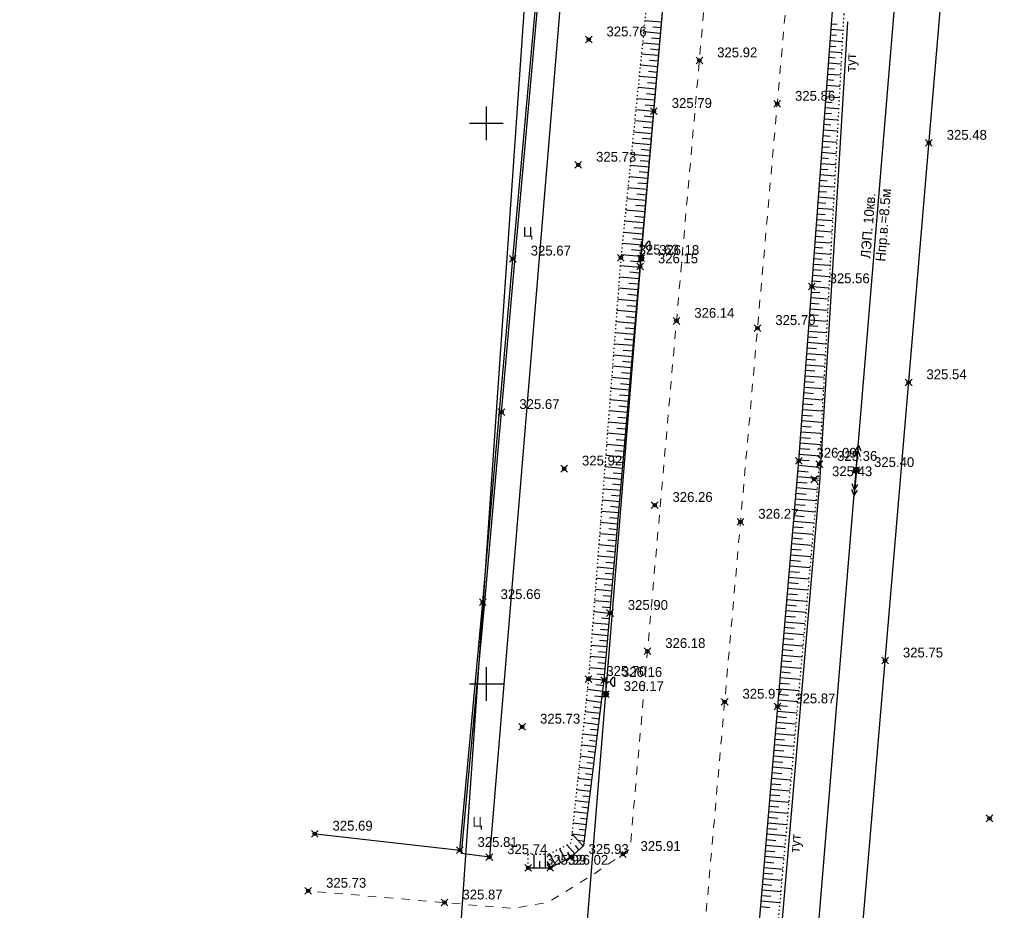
# Model space of a CAD drawing. Header units: metres. Extents: x 707528 to 709248, y 4308395 to 4311045.
# Tile 40 of 104: x 708137 to 708225, y 4309125 to 4309204. Entities that reach past the tile are written whole.
import ezdxf

# ---------------------------------------------------------------- set-up
doc = ezdxf.new("R2010")
doc.units = ezdxf.units.M
doc.header["$LTSCALE"] = 0.5
doc.header["$PDMODE"] = 35
doc.header["$PDSIZE"] = 0.3
for name, pattern in [('Auto_Street_NotBorder_Line_m1', [3, 1.5, -1.5]), ('ДОРОГИ_СТРОЯЩ', [9, 8, -1]), ('Контура низ откосов  Штриховая 0.1-0.5 - - - - - - -', [0.6, 0.1, -0.5])]:
    doc.linetypes.add(name, pattern=pattern)
for name, color, linetype in [('(001) Сетка', 92, 'Continuous'), ('(004) Точки рельефа', 7, 'Continuous'), ('(016) Кабель', 1, 'Continuous'), ('(019) Связь', 3, 'ИК_КАБ_СВЯЗИ'), ('(022) Возд. Линии', 7, 'Continuous'), ('(025) Дорога', 7, 'Continuous'), ('(035) Откосы', 7, 'Continuous'), ('(038) Деревья', 7, 'Continuous'), ('(040) Ограда', 7, 'Continuous')]:
    doc.layers.add(name, color=color, linetype=linetype)
doc.layers.add('AUTO#_ROADS_EXIST_L', color=7, linetype='Continuous', lineweight=15, true_color=0x000000)
doc.styles.add('BM-431', font='txt')
doc.styles.add('D-431', font='txt')
doc.styles.add('S', font='txtwr', dxfattribs={"oblique": 15})
doc.styles.get("Standard").update_dxf_attribs({"font": 'txt.shx'})
doc.linetypes.add('ИК_КАБ_СВЯЗИ', pattern='A,4,["o",Standard,S=0.5,R=0,X=0,Y=-0.125],4,-2', length=10)
doc.linetypes.add('ИК_Э_КАБ_НН', pattern='A,8,-2,["<",Standard,S=1,R=0,X=0,Y=-0.5],8,[">",Standard,S=1,R=0,X=-0.5,Y=-0.5],-2', length=20)
doc.linetypes.add('ОГРАДА_М_1М', pattern='A,2.5,["о",Standard,S=1,R=0,X=0,Y=-0.35],0.5,["0",Standard,S=0.5,R=0,X=-0.3,Y=-0.25],2.5', length=5.5)
doc.linetypes.add('РЯД_ДЕР_ДО4М', pattern='A,0,[133,ltypeshp.shx,S=0.4,R=0,X=0,Y=0],-3', length=3)

# ---------------------------------------------------------------- blocks, each defined once
blk = doc.blocks.new('strela1')
at = {"layer": '(022) Возд. Линии'}
for p, q in [((-2, 0), (-1.5, 0.25)), ((0, 0), (-2, 0)), ((-2, 0), (-1.5, -0.25)), ((-1.5, 0), (-1, 0.25)), ((-1.5, 0), (-1, -0.25))]:
    blk.add_line(p, q, dxfattribs=at)
blk = doc.blocks.new('strela2')
at = {"layer": '(022) Возд. Линии'}
for p, q in [((0, 0), (2, 0)), ((1.5, 0), (1, 0.25)), ((1.5, 0), (1, -0.25)), ((2, 0), (1.5, 0.25)), ((2, 0), (1.5, -0.25))]:
    blk.add_line(p, q, dxfattribs=at)
blk = doc.blocks.new('STOLB')
at = {"layer": '(022) Возд. Линии'}
blk.add_circle((0, 0), 0.25, dxfattribs=at)
blk = doc.blocks.new('U1111')
for p, q in [((0.1, 0.45), (0.1, 2.95)), ((0.1, 2.2), (0.85, 2.2)), ((1.28934, 2.95), (0.85, 2.51066)), ((0.85, 2.51066), (0.85, 1.88934)), ((0.85, 1.88934), (1.28934, 1.45)), ((1.6, 2.95), (1.28934, 2.95)), ((1.6, 2.95), (1.6, 1.45)), ((0, 0.05), (0.1, 0.05)), ((0, -0.05), (0, 0.05)), ((0.1, 0.05), (0.1, -0.05)), ((1.28934, 1.45), (1.6, 1.45)), ((0.1, -0.05), (0, -0.05))]:
    blk.add_line(p, q)
blk.add_lwpolyline([(0.55, 0), (0.3, 0.433013), (-0.2, 0.433013), (-0.45, 0), (-0.2, -0.433013), (0.3, -0.433013)], close=True)
at = {"color": 4, "style": 'S', "oblique": 15}
blk.add_attdef('Z', (1.142936, -1.391276), '', height=2, dxfattribs=at)
blk = doc.blocks.new('Setka')
at = {"layer": '(001) Сетка'}
for p, q in [((0, 1.5), (0, -1.5)), ((-1.5, 0), (1.5, 0))]:
    blk.add_line(p, q, dxfattribs=at)

msp = doc.modelspace()

# ---------------------------------------------------------------- linework, layer by layer
at = {"layer": '(016) Кабель', "linetype": 'ИК_Э_КАБ_НН', "elevation": 325.652, "flags": 128}
msp.add_lwpolyline([(708148.162, 4308651.703), (708151.497, 4308692.413), (708155.946, 4308744.121), (708160.092, 4308792.083), (708165.82, 4308866.029), (708169.045, 4308905.959), (708172.399, 4308947.612), (708175.762, 4308988.142), (708178.982, 4309025.586), (708182.201, 4309063.201), (708185.813, 4309103.866), (708189.128, 4309144.32), (708192.281, 4309183.205), (708195.859, 4309224.798), (708198.741, 4309260.796), (708202.87, 4309309.735), (708206.45, 4309354.347), (708209.623, 4309392.715), (708213.998, 4309431.241), (708217.888, 4309470.551), (708222.285, 4309519.973), (708227.646, 4309584.985), (708230.7, 4309620.035), (708233.599, 4309650.662), (708236.608, 4309686.642), (708239.917, 4309725.258), (708242.964, 4309758.871), (708245.88, 4309791.491), (708249.037, 4309830.224), (708251.639, 4309862.09), (708254.553, 4309895.438), (708258.525, 4309939.873), (708262.105, 4309983.745), (708265.007, 4310017.023), (708267.691, 4310050.026), (708270.438, 4310083.372), (708274.286, 4310124.617), (708277.622, 4310164.745), (708280.245, 4310192.848), (708282.134, 4310214.069), (708285.192, 4310249.54), (708287.519, 4310279.257), (708289.716, 4310303.87), (708292.577, 4310337.274), (708295.609, 4310373.419), (708298.169, 4310403.778), (708301.105, 4310436.102), (708303.908, 4310468.222), (708306.247, 4310494.557), (708309.271, 4310529.231), (708312.329, 4310564.702), (708314.656, 4310594.419), (708316.853, 4310619.032), (708319.714, 4310652.436), (708322.746, 4310688.581), (708325.306, 4310718.94), (708328.242, 4310751.264), (708331.045, 4310783.384), (708331.607, 4310789.716)], dxfattribs=at)
at = {"layer": '(019) Связь', "flags": 128}
for points, elevation in [([(708317.145, 4310790.996), (708301.016, 4310609.687), (708256.741, 4310111.973), (708241.57, 4309932.293), (708189.214, 4309312.333), (708166.334, 4308981.07), (708160.318, 4308915.535), (708146.619, 4308758.228), (708137.034, 4308632.496), (708137.034, 4308632.496), (708137.034, 4308632.496), (708136.895, 4308567.223), (708136.888, 4308563.897)], 324.516), ([(708153.006, 4308571.818), (708156.993, 4308609.509), (708156.993, 4308609.509), (708174.147, 4308666.959), (708174.323, 4308670.733), (708195.362, 4308919.928), (708204.073, 4309029.859), (708218.911, 4309205.253), (708226.164, 4309224.91), (708236.601, 4309425.449), (708237.563, 4309445.941), (708241.532, 4309518.706), (708251.542, 4309611.078), (708253.161, 4309631.293), (708257.428, 4309700.42), (708258.881, 4309712.256), (708269.326, 4309836.622), (708270.394, 4309849.381), (708278.265, 4309932.284), (708280.616, 4309944.696), (708295.324, 4310108.263), (708303.766, 4310173.623), (708303.348, 4310191.009), (708305.187, 4310238.893), (708306.696, 4310249.894), (708308.615, 4310273.087), (708309.889, 4310281.813), (708320.552, 4310401.57), (708321.594, 4310412.943), (708336.888, 4310582.457), (708345.287, 4310694.486), (708346.981, 4310695.558), (708355.083, 4310696.931), (708358.134, 4310696.437)], 325.431)]:
    msp.add_lwpolyline(points, dxfattribs=dict(at, elevation=elevation))
at = {"layer": '(022) Возд. Линии', "elevation": -1.937, "flags": 128}
msp.add_lwpolyline([(708173.508, 4308716.069), (708180.426, 4308788.09), (708187.561, 4308888.99), (708190.623, 4308921.469), (708195.781, 4308976.19), (708203.64, 4309069.965), (708211.44, 4309164.292), (708218.596, 4309250.651), (708219.251, 4309256.066), (708222.239, 4309295.887), (708225.833, 4309339.604), (708227.553, 4309406.946), (708237.806, 4309505.385), (708242.302, 4309555.66), (708248.423, 4309625.619), (708247.859, 4309642.821), (708220.321, 4309644.936)], dxfattribs=at)
at = {"layer": '(025) Дорога', "elevation": 325.745, "flags": 128}
msp.add_lwpolyline([(708193.008, 4309314.253), (708194.025, 4309314.086), (708178.741, 4309129.778), (708176.27, 4309130.116), (708178.346, 4309152.544), (708181.068, 4309183.605), (708184.673, 4309223.756), (708188.173, 4309262.058), (708192.787, 4309310.132), (708193.008, 4309314.253)], dxfattribs=at)
at = {"layer": '(035) Откосы'}
for p, q in [((708192.598, 4309204.399, 325.699), (708194.091, 4309204.268, 325.699)), ((708193.297, 4309203.837, 325.699), (708194.047, 4309203.771, 325.699)), ((708209.191, 4309203.607, 325.463), (708210.245, 4309203.528, 325.463)), ((708209.228, 4309204.105, 325.463), (708209.75, 4309204.066, 325.463)), ((708192.497, 4309203.406, 325.699), (708194.003, 4309203.274, 325.699)), ((708193.204, 4309202.843, 325.699), (708193.96, 4309202.776, 325.699)), ((708209.116, 4309202.61, 325.463), (708210.191, 4309202.529, 325.463)), ((708209.153, 4309203.108, 325.463), (708209.686, 4309203.068, 325.463)), ((708192.397, 4309202.412, 325.699), (708193.916, 4309202.279, 325.699)), ((708193.11, 4309201.849, 325.699), (708193.873, 4309201.782, 325.699)), ((708209.079, 4309202.111, 325.463), (708209.621, 4309202.071, 325.463)), ((708192.297, 4309201.419, 325.699), (708193.829, 4309201.285, 325.699)), ((708193.016, 4309200.855, 325.699), (708193.785, 4309200.787, 325.699)), ((708209.004, 4309201.114, 325.463), (708209.557, 4309201.073, 325.463)), ((708209.042, 4309201.613, 325.463), (708210.137, 4309201.531, 325.463)), ((708192.197, 4309200.426, 325.699), (708193.742, 4309200.29, 325.699)), ((708208.93, 4309200.118, 325.463), (708209.493, 4309200.075, 325.463)), ((708208.967, 4309200.616, 325.463), (708210.083, 4309200.533, 325.463)), ((708192.096, 4309199.432, 325.699), (708193.655, 4309199.296, 325.699)), ((708192.922, 4309199.861, 325.699), (708193.698, 4309199.793, 325.699)), ((708208.855, 4309199.121, 325.463), (708209.428, 4309199.078, 325.463)), ((708208.892, 4309199.619, 325.463), (708210.028, 4309199.534, 325.463)), ((708191.996, 4309198.439, 325.699), (708193.568, 4309198.301, 325.699)), ((708192.829, 4309198.867, 325.699), (708193.611, 4309198.798, 325.699)), ((708208.818, 4309198.622, 325.463), (708209.974, 4309198.536, 325.463)), ((708191.896, 4309197.446, 325.699), (708193.48, 4309197.307, 325.699)), ((708192.735, 4309197.873, 325.699), (708193.524, 4309197.804, 325.699)), ((708208.743, 4309197.625, 325.463), (708209.92, 4309197.537, 325.463)), ((708208.78, 4309198.124, 325.463), (708209.364, 4309198.08, 325.463)), ((708191.795, 4309196.452, 325.699), (708193.393, 4309196.312, 325.699)), ((708192.641, 4309196.879, 325.699), (708193.437, 4309196.809, 325.699)), ((708208.669, 4309196.629, 325.463), (708209.866, 4309196.539, 325.463)), ((708208.706, 4309197.127, 325.463), (708209.299, 4309197.083, 325.463)), ((708192.547, 4309195.885, 325.699), (708193.35, 4309195.815, 325.699)), ((708208.594, 4309195.632, 325.463), (708209.812, 4309195.541, 325.463)), ((708208.631, 4309196.13, 325.463), (708209.235, 4309196.085, 325.463)), ((708191.695, 4309195.459, 325.699), (708193.306, 4309195.318, 325.699)), ((708192.454, 4309194.891, 325.699), (708193.262, 4309194.82, 325.699)), ((708208.557, 4309195.133, 325.463), (708209.171, 4309195.087, 325.463)), ((708191.595, 4309194.466, 325.699), (708193.219, 4309194.323, 325.699)), ((708192.36, 4309193.897, 325.699), (708193.175, 4309193.826, 325.699)), ((708208.482, 4309194.136, 325.463), (708209.106, 4309194.09, 325.463)), ((708208.519, 4309194.635, 325.463), (708209.758, 4309194.542, 325.463)), ((708191.495, 4309193.472, 325.699), (708193.132, 4309193.329, 325.699)), ((708208.407, 4309193.139, 325.463), (708209.042, 4309193.092, 325.463)), ((708208.445, 4309193.638, 325.463), (708209.703, 4309193.544, 325.463)), ((708191.394, 4309192.479, 325.699), (708193.045, 4309192.334, 325.699)), ((708192.266, 4309192.904, 325.699), (708193.088, 4309192.831, 325.699)), ((708208.333, 4309192.143, 325.463), (708208.977, 4309192.094, 325.463)), ((708208.37, 4309192.641, 325.463), (708209.649, 4309192.545, 325.463)), ((708191.294, 4309191.486, 325.699), (708192.957, 4309191.34, 325.699)), ((708192.173, 4309191.91, 325.699), (708193.001, 4309191.837, 325.699)), ((708208.296, 4309191.644, 325.463), (708209.595, 4309191.547, 325.463)), ((708191.194, 4309190.492, 325.699), (708192.87, 4309190.345, 325.699)), ((708192.079, 4309190.916, 325.699), (708192.914, 4309190.842, 325.699)), ((708208.221, 4309190.647, 325.463), (708209.541, 4309190.548, 325.463)), ((708208.258, 4309191.146, 325.463), (708208.913, 4309191.097, 325.463)), ((708191.093, 4309189.499, 325.699), (708192.783, 4309189.351, 325.699)), ((708191.985, 4309189.922, 325.699), (708192.827, 4309189.848, 325.699)), ((708208.146, 4309189.65, 325.463), (708209.487, 4309189.55, 325.463)), ((708208.184, 4309190.149, 325.463), (708208.849, 4309190.099, 325.463)), ((708191.891, 4309188.928, 325.699), (708192.739, 4309188.853, 325.699)), ((708208.072, 4309188.653, 325.463), (708209.432, 4309188.552, 325.463)), ((708208.109, 4309189.152, 325.463), (708208.784, 4309189.101, 325.463)), ((708190.993, 4309188.505, 325.699), (708192.696, 4309188.356, 325.699)), ((708191.798, 4309187.934, 325.699), (708192.652, 4309187.859, 325.699)), ((708208.034, 4309188.155, 325.463), (708208.72, 4309188.104, 325.463)), ((708190.893, 4309187.512, 325.699), (708192.609, 4309187.362, 325.699)), ((708191.704, 4309186.94, 325.699), (708192.565, 4309186.864, 325.699)), ((708207.96, 4309187.158, 325.463), (708208.656, 4309187.106, 325.463)), ((708207.997, 4309187.657, 325.463), (708209.378, 4309187.553, 325.463)), ((708190.793, 4309186.519, 325.699), (708192.522, 4309186.367, 325.699)), ((708191.61, 4309185.946, 325.699), (708192.478, 4309185.87, 325.699)), ((708207.885, 4309186.161, 325.463), (708208.591, 4309186.108, 325.463)), ((708207.923, 4309186.66, 325.463), (708209.324, 4309186.555, 325.463)), ((708190.692, 4309185.525, 325.699), (708192.434, 4309185.373, 325.699)), ((708207.811, 4309185.164, 325.463), (708208.527, 4309185.111, 325.463)), ((708207.848, 4309185.663, 325.463), (708209.27, 4309185.556, 325.463)), ((708190.592, 4309184.532, 325.699), (708192.347, 4309184.378, 325.699)), ((708191.516, 4309184.952, 325.699), (708192.391, 4309184.875, 325.699)), ((708207.736, 4309184.168, 325.463), (708208.462, 4309184.113, 325.463)), ((708207.773, 4309184.666, 325.463), (708209.216, 4309184.558, 325.463)), ((708190.492, 4309183.539, 325.699), (708192.26, 4309183.384, 325.699)), ((708191.423, 4309183.958, 325.699), (708192.304, 4309183.881, 325.699)), ((708207.699, 4309183.669, 325.463), (708209.162, 4309183.56, 325.463)), ((708190.408, 4309182.543, 325.699), (708192.173, 4309182.389, 325.699)), ((708191.331, 4309182.964, 325.699), (708192.216, 4309182.886, 325.699)), ((708207.624, 4309182.672, 325.463), (708209.107, 4309182.561, 325.463)), ((708207.661, 4309183.171, 325.463), (708208.398, 4309183.116, 325.463)), ((708190.331, 4309181.547, 325.699), (708192.087, 4309181.395, 325.699)), ((708191.25, 4309181.968, 325.699), (708192.13, 4309181.892, 325.699)), ((708207.55, 4309181.675, 325.463), (708209.053, 4309181.563, 325.463)), ((708207.587, 4309182.174, 325.463), (708208.334, 4309182.118, 325.463)), ((708191.168, 4309180.973, 325.699), (708192.043, 4309180.897, 325.699)), ((708207.475, 4309180.678, 325.463), (708208.999, 4309180.564, 325.463)), ((708207.512, 4309181.177, 325.463), (708208.269, 4309181.12, 325.463)), ((708190.255, 4309180.552, 325.699), (708192, 4309180.4, 325.699)), ((708191.087, 4309179.978, 325.699), (708191.957, 4309179.903, 325.699)), ((708207.438, 4309180.18, 325.463), (708208.205, 4309180.123, 325.463)), ((708190.179, 4309179.556, 325.699), (708191.914, 4309179.406, 325.699)), ((708191.006, 4309178.983, 325.699), (708191.871, 4309178.908, 325.699)), ((708207.363, 4309179.183, 325.463), (708208.14, 4309179.125, 325.463)), ((708207.4, 4309179.682, 325.463), (708208.945, 4309179.566, 325.463)), ((708190.102, 4309178.561, 325.699), (708191.827, 4309178.411, 325.699)), ((708207.288, 4309178.186, 325.463), (708208.076, 4309178.127, 325.463)), ((708207.326, 4309178.685, 325.463), (708208.891, 4309178.568, 325.463)), ((708190.026, 4309177.565, 325.699), (708191.741, 4309177.416, 325.699)), ((708190.924, 4309177.988, 325.699), (708191.784, 4309177.914, 325.699)), ((708207.214, 4309177.189, 325.463), (708208.012, 4309177.13, 325.463)), ((708207.251, 4309177.688, 325.463), (708208.837, 4309177.569, 325.463)), ((708189.95, 4309176.57, 325.699), (708191.655, 4309176.422, 325.699)), ((708190.843, 4309176.993, 325.699), (708191.698, 4309176.919, 325.699)), ((708207.177, 4309176.691, 325.463), (708208.782, 4309176.571, 325.463)), ((708189.873, 4309175.574, 325.699), (708191.568, 4309175.427, 325.699)), ((708190.761, 4309175.998, 325.699), (708191.611, 4309175.925, 325.699)), ((708207.102, 4309175.694, 325.463), (708208.728, 4309175.572, 325.463)), ((708207.139, 4309176.192, 325.463), (708207.947, 4309176.132, 325.463)), ((708189.797, 4309174.579, 325.699), (708191.482, 4309174.433, 325.699)), ((708190.68, 4309175.003, 325.699), (708191.525, 4309174.93, 325.699)), ((708207.027, 4309174.697, 325.463), (708208.674, 4309174.574, 325.463)), ((708207.065, 4309175.196, 325.463), (708207.883, 4309175.134, 325.463)), ((708190.599, 4309174.008, 325.699), (708191.439, 4309173.935, 325.699)), ((708206.953, 4309173.7, 325.463), (708208.62, 4309173.575, 325.463)), ((708206.99, 4309174.199, 325.463), (708207.819, 4309174.137, 325.463)), ((708189.72, 4309173.584, 325.699), (708191.395, 4309173.438, 325.699)), ((708190.517, 4309173.013, 325.699), (708191.352, 4309172.941, 325.699)), ((708206.915, 4309173.202, 325.463), (708207.754, 4309173.139, 325.463)), ((708189.644, 4309172.588, 325.699), (708191.309, 4309172.444, 325.699)), ((708190.436, 4309172.018, 325.699), (708191.266, 4309171.946, 325.699)), ((708206.841, 4309172.205, 325.463), (708207.69, 4309172.141, 325.463)), ((708206.878, 4309172.703, 325.463), (708208.566, 4309172.577, 325.463)), ((708189.568, 4309171.593, 325.699), (708191.223, 4309171.449, 325.699)), ((708190.354, 4309171.023, 325.699), (708191.179, 4309170.952, 325.699)), ((708206.766, 4309171.208, 325.463), (708207.625, 4309171.144, 325.463)), ((708206.804, 4309171.707, 325.463), (708208.512, 4309171.579, 325.463)), ((708189.491, 4309170.597, 325.699), (708191.136, 4309170.454, 325.699)), ((708206.692, 4309170.211, 325.463), (708207.561, 4309170.146, 325.463)), ((708206.729, 4309170.71, 325.463), (708208.457, 4309170.58, 325.463)), ((708189.415, 4309169.602, 325.699), (708191.05, 4309169.46, 325.699)), ((708190.273, 4309170.028, 325.699), (708191.093, 4309169.957, 325.699)), ((708206.654, 4309169.713, 325.463), (708208.403, 4309169.582, 325.463)), ((708189.338, 4309168.606, 325.699), (708190.964, 4309168.465, 325.699)), ((708190.192, 4309169.033, 325.699), (708191.007, 4309168.963, 325.699)), ((708206.58, 4309168.716, 325.463), (708208.349, 4309168.583, 325.463)), ((708206.617, 4309169.214, 325.463), (708207.497, 4309169.148, 325.463)), ((708189.262, 4309167.611, 325.699), (708190.877, 4309167.471, 325.699)), ((708190.11, 4309168.038, 325.699), (708190.92, 4309167.968, 325.699)), ((708206.505, 4309167.719, 325.463), (708208.295, 4309167.585, 325.463)), ((708206.542, 4309168.217, 325.463), (708207.432, 4309168.151, 325.463)), ((708189.186, 4309166.616, 325.699), (708190.791, 4309166.476, 325.699)), ((708190.029, 4309167.043, 325.699), (708190.834, 4309166.973, 325.699)), ((708206.431, 4309166.722, 325.463), (708208.241, 4309166.587, 325.463)), ((708206.468, 4309167.221, 325.463), (708207.368, 4309167.153, 325.463)), ((708189.947, 4309166.048, 325.699), (708190.748, 4309165.979, 325.699)), ((708206.393, 4309166.224, 325.463), (708207.303, 4309166.156, 325.463)), ((708189.109, 4309165.62, 325.699), (708190.704, 4309165.482, 325.699)), ((708189.866, 4309165.053, 325.699), (708190.661, 4309164.984, 325.699)), ((708206.319, 4309165.227, 325.463), (708207.239, 4309165.158, 325.463)), ((708206.356, 4309165.725, 325.463), (708208.187, 4309165.588, 325.463)), ((708189.033, 4309164.625, 325.699), (708190.618, 4309164.487, 325.699)), ((708189.785, 4309164.058, 325.699), (708190.575, 4309163.99, 325.699)), ((708206.235, 4309164.231, 325.463), (708207.156, 4309164.152, 325.463)), ((708206.277, 4309164.729, 325.463), (708208.122, 4309164.571, 325.463)), ((708188.956, 4309163.629, 325.699), (708190.532, 4309163.492, 325.699)), ((708206.15, 4309163.235, 325.463), (708207.068, 4309163.156, 325.463)), ((708206.192, 4309163.733, 325.463), (708208.032, 4309163.576, 325.463)), ((708188.88, 4309162.634, 325.699), (708190.445, 4309162.498, 325.699)), ((708189.703, 4309163.063, 325.699), (708190.488, 4309162.995, 325.699)), ((708206.065, 4309162.239, 325.463), (708206.981, 4309162.16, 325.463)), ((708206.107, 4309162.737, 325.463), (708207.942, 4309162.58, 325.463)), ((708188.804, 4309161.638, 325.699), (708190.359, 4309161.503, 325.699)), ((708189.622, 4309162.068, 325.699), (708190.402, 4309162.001, 325.699)), ((708206.022, 4309161.741, 325.463), (708207.852, 4309161.584, 325.463)), ((708188.727, 4309160.643, 325.699), (708190.272, 4309160.509, 325.699)), ((708189.541, 4309161.073, 325.699), (708190.316, 4309161.006, 325.699)), ((708205.937, 4309160.744, 325.463), (708207.763, 4309160.589, 325.463)), ((708205.98, 4309161.242, 325.463), (708206.894, 4309161.165, 325.463)), ((708188.651, 4309159.647, 325.699), (708190.186, 4309159.514, 325.699)), ((708189.459, 4309160.078, 325.699), (708190.229, 4309160.011, 325.699)), ((708205.853, 4309159.748, 325.463), (708207.673, 4309159.593, 325.463)), ((708205.895, 4309160.246, 325.463), (708206.806, 4309160.169, 325.463)), ((708189.378, 4309159.083, 325.699), (708190.143, 4309159.017, 325.699)), ((708205.768, 4309158.752, 325.463), (708207.583, 4309158.598, 325.463)), ((708205.81, 4309159.25, 325.463), (708206.719, 4309159.173, 325.463)), ((708188.574, 4309158.652, 325.699), (708190.1, 4309158.52, 325.699)), ((708189.296, 4309158.088, 325.699), (708190.056, 4309158.022, 325.699)), ((708205.725, 4309158.254, 325.463), (708206.632, 4309158.177, 325.463)), ((708188.498, 4309157.657, 325.699), (708190.013, 4309157.525, 325.699)), ((708189.215, 4309157.093, 325.699), (708189.97, 4309157.028, 325.699)), ((708205.64, 4309157.258, 325.463), (708206.544, 4309157.181, 325.463)), ((708205.683, 4309157.756, 325.463), (708207.493, 4309157.602, 325.463)), ((708188.422, 4309156.661, 325.699), (708189.927, 4309156.53, 325.699)), ((708189.134, 4309156.098, 325.699), (708189.884, 4309156.033, 325.699)), ((708205.555, 4309156.262, 325.463), (708206.457, 4309156.185, 325.463)), ((708205.598, 4309156.76, 325.463), (708207.404, 4309156.606, 325.463)), ((708188.345, 4309155.666, 325.699), (708189.84, 4309155.536, 325.699)), ((708205.47, 4309155.266, 325.463), (708206.37, 4309155.189, 325.463)), ((708205.513, 4309155.764, 325.463), (708207.314, 4309155.611, 325.463)), ((708188.269, 4309154.67, 325.699), (708189.754, 4309154.541, 325.699)), ((708189.052, 4309155.103, 325.699), (708189.797, 4309155.039, 325.699)), ((708205.428, 4309154.768, 325.463), (708207.224, 4309154.615, 325.463)), ((708188.192, 4309153.675, 325.699), (708189.668, 4309153.547, 325.699)), ((708188.971, 4309154.108, 325.699), (708189.711, 4309154.044, 325.699)), ((708205.343, 4309153.772, 325.463), (708207.134, 4309153.619, 325.463)), ((708205.385, 4309154.27, 325.463), (708206.282, 4309154.194, 325.463)), ((708188.116, 4309152.679, 325.699), (708189.581, 4309152.552, 325.699)), ((708188.889, 4309153.113, 325.699), (708189.625, 4309153.049, 325.699)), ((708205.258, 4309152.776, 325.463), (708207.044, 4309152.624, 325.463)), ((708205.3, 4309153.274, 325.463), (708206.195, 4309153.198, 325.463)), ((708188.808, 4309152.118, 325.699), (708189.538, 4309152.055, 325.699)), ((708205.173, 4309151.78, 325.463), (708206.955, 4309151.628, 325.463)), ((708205.216, 4309152.278, 325.463), (708206.108, 4309152.202, 325.463)), ((708188.04, 4309151.684, 325.699), (708189.495, 4309151.558, 325.699)), ((708188.727, 4309151.123, 325.699), (708189.452, 4309151.06, 325.699)), ((708205.131, 4309151.282, 325.463), (708206.02, 4309151.206, 325.463)), ((708187.963, 4309150.689, 325.699), (708189.409, 4309150.563, 325.699)), ((708188.645, 4309150.128, 325.699), (708189.365, 4309150.066, 325.699)), ((708205.046, 4309150.286, 325.463), (708205.933, 4309150.21, 325.463)), ((708205.088, 4309150.784, 325.463), (708206.865, 4309150.632, 325.463)), ((708187.887, 4309149.693, 325.699), (708189.322, 4309149.568, 325.699)), ((708188.564, 4309149.133, 325.699), (708189.279, 4309149.071, 325.699)), ((708204.961, 4309149.29, 325.463), (708205.845, 4309149.214, 325.463)), ((708205.003, 4309149.788, 325.463), (708206.775, 4309149.637, 325.463)), ((708187.811, 4309148.698, 325.699), (708189.236, 4309148.574, 325.699)), ((708204.876, 4309148.294, 325.463), (708205.758, 4309148.219, 325.463)), ((708204.918, 4309148.792, 325.463), (708206.685, 4309148.641, 325.463)), ((708187.734, 4309147.702, 325.699), (708189.149, 4309147.579, 325.699)), ((708188.482, 4309148.138, 325.699), (708189.193, 4309148.077, 325.699)), ((708204.833, 4309147.796, 325.463), (708206.595, 4309147.645, 325.463)), ((708187.658, 4309146.707, 325.699), (708189.063, 4309146.585, 325.699)), ((708188.401, 4309147.143, 325.699), (708189.106, 4309147.082, 325.699)), ((708204.748, 4309146.8, 325.463), (708206.506, 4309146.65, 325.463)), ((708204.791, 4309147.298, 325.463), (708205.671, 4309147.223, 325.463)), ((708187.581, 4309145.711, 325.699), (708188.977, 4309145.59, 325.699)), ((708188.32, 4309146.148, 325.699), (708189.02, 4309146.087, 325.699)), ((708204.663, 4309145.804, 325.463), (708206.416, 4309145.654, 325.463)), ((708204.706, 4309146.302, 325.463), (708205.583, 4309146.227, 325.463)), ((708187.481, 4309144.768, 325.699), (708188.855, 4309144.599, 325.699)), ((708188.225, 4309145.179, 325.699), (708188.916, 4309145.095, 325.699)), ((708204.579, 4309144.808, 325.463), (708206.326, 4309144.659, 325.463)), ((708204.621, 4309145.306, 325.463), (708205.496, 4309145.231, 325.463)), ((708188.111, 4309144.188, 325.699), (708188.795, 4309144.104, 325.699)), ((708204.494, 4309143.812, 325.463), (708206.236, 4309143.663, 325.463)), ((708204.536, 4309144.31, 325.463), (708205.409, 4309144.235, 325.463)), ((708187.375, 4309143.775, 325.699), (708188.734, 4309143.608, 325.699)), ((708187.997, 4309143.196, 325.699), (708188.673, 4309143.113, 325.699)), ((708204.451, 4309143.314, 325.463), (708205.321, 4309143.239, 325.463)), ((708187.269, 4309142.782, 325.699), (708188.612, 4309142.617, 325.699)), ((708187.883, 4309142.204, 325.699), (708188.551, 4309142.122, 325.699)), ((708204.366, 4309142.317, 325.463), (708205.234, 4309142.243, 325.463)), ((708204.409, 4309142.815, 325.463), (708206.147, 4309142.667, 325.463)), ((708187.162, 4309141.79, 325.699), (708188.491, 4309141.627, 325.699)), ((708187.769, 4309141.212, 325.699), (708188.43, 4309141.131, 325.699)), ((708204.281, 4309141.321, 325.463), (708205.147, 4309141.248, 325.463)), ((708204.324, 4309141.819, 325.463), (708206.057, 4309141.672, 325.463)), ((708187.056, 4309140.797, 325.699), (708188.369, 4309140.636, 325.699)), ((708204.196, 4309140.325, 325.463), (708205.059, 4309140.252, 325.463)), ((708204.239, 4309140.823, 325.463), (708205.967, 4309140.676, 325.463)), ((708186.949, 4309139.804, 325.699), (708188.248, 4309139.645, 325.699)), ((708187.655, 4309140.22, 325.699), (708188.308, 4309140.14, 325.699)), ((708204.154, 4309139.827, 325.463), (708205.877, 4309139.68, 325.463)), ((708186.843, 4309138.811, 325.699), (708188.126, 4309138.654, 325.699)), ((708187.541, 4309139.229, 325.699), (708188.187, 4309139.149, 325.699)), ((708204.069, 4309138.831, 325.463), (708205.787, 4309138.685, 325.463)), ((708204.111, 4309139.329, 325.463), (708204.972, 4309139.256, 325.463)), ((708186.736, 4309137.819, 325.699), (708188.005, 4309137.663, 325.699)), ((708187.427, 4309138.237, 325.699), (708188.065, 4309138.158, 325.699)), ((708203.984, 4309137.835, 325.463), (708205.698, 4309137.689, 325.463)), ((708204.026, 4309138.333, 325.463), (708204.885, 4309138.26, 325.463)), ((708186.63, 4309136.826, 325.699), (708187.883, 4309136.672, 325.699)), ((708187.313, 4309137.245, 325.699), (708187.944, 4309137.168, 325.699)), ((708203.899, 4309136.839, 325.463), (708205.608, 4309136.693, 325.463)), ((708203.942, 4309137.337, 325.463), (708204.797, 4309137.264, 325.463)), ((708187.199, 4309136.253, 325.699), (708187.822, 4309136.177, 325.699)), ((708203.857, 4309136.341, 325.463), (708204.71, 4309136.268, 325.463)), ((708186.523, 4309135.833, 325.699), (708187.761, 4309135.681, 325.699)), ((708187.085, 4309135.261, 325.699), (708187.701, 4309135.186, 325.699)), ((708203.772, 4309135.345, 325.463), (708204.622, 4309135.273, 325.463)), ((708203.814, 4309135.843, 325.463), (708205.518, 4309135.698, 325.463)), ((708186.417, 4309134.84, 325.699), (708187.64, 4309134.69, 325.699)), ((708186.971, 4309134.269, 325.699), (708187.579, 4309134.195, 325.699)), ((708203.687, 4309134.349, 325.463), (708204.535, 4309134.277, 325.463)), ((708203.729, 4309134.847, 325.463), (708205.428, 4309134.702, 325.463)), ((708186.311, 4309133.848, 325.699), (708187.518, 4309133.699, 325.699)), ((708186.857, 4309133.278, 325.699), (708187.458, 4309133.204, 325.699)), ((708203.602, 4309133.353, 325.463), (708204.448, 4309133.281, 325.463)), ((708203.644, 4309133.851, 325.463), (708205.339, 4309133.707, 325.463)), ((708186.204, 4309132.855, 325.699), (708187.397, 4309132.709, 325.699)), ((708203.559, 4309132.855, 325.463), (708205.249, 4309132.711, 325.463)), ((708186.098, 4309131.862, 325.699), (708187.275, 4309131.718, 325.699)), ((708186.101, 4309131.893, 325.699), (708187.097, 4309130.757, 325.699)), ((708186.743, 4309132.286, 325.699), (708187.336, 4309132.213, 325.699)), ((708203.474, 4309131.859, 325.463), (708205.159, 4309131.715, 325.463)), ((708203.517, 4309132.357, 325.463), (708204.36, 4309132.285, 325.463)), ((708185.671, 4309130.869, 325.699), (708186.346, 4309130.099, 325.699)), ((708186.375, 4309130.823, 325.699), (708186.721, 4309130.428, 325.699)), ((708186.629, 4309131.294, 325.699), (708187.214, 4309131.222, 325.699)), ((708203.389, 4309130.863, 325.463), (708205.069, 4309130.72, 325.463)), ((708203.432, 4309131.361, 325.463), (708204.273, 4309131.289, 325.463)), ((708182.707, 4309130.027, 325.699), (708182.706, 4309128.831, 325.699)), ((708183.705, 4309130.027, 325.699), (708183.704, 4309128.83, 325.699)), ((708184.115, 4309130.076, 325.699), (708184.641, 4309129.078, 325.699)), ((708184.821, 4309129.807, 325.699), (708185.083, 4309129.311, 325.699)), ((708185.005, 4309130.529, 325.699), (708185.524, 4309129.544, 325.699)), ((708185.708, 4309130.266, 325.699), (708185.966, 4309129.777, 325.699)), ((708203.305, 4309129.867, 325.463), (708204.979, 4309129.724, 325.463)), ((708203.347, 4309130.365, 325.463), (708204.186, 4309130.293, 325.463)), ((708183.206, 4309129.429, 325.699), (708183.205, 4309128.83, 325.699)), ((708183.888, 4309129.436, 325.699), (708184.2, 4309128.845, 325.699)), ((708203.262, 4309129.369, 325.463), (708204.098, 4309129.297, 325.463)), ((708203.177, 4309128.373, 325.463), (708204.011, 4309128.302, 325.463)), ((708203.22, 4309128.871, 325.463), (708204.89, 4309128.728, 325.463)), ((708203.092, 4309127.377, 325.463), (708203.924, 4309127.306, 325.463)), ((708203.135, 4309127.875, 325.463), (708204.8, 4309127.733, 325.463)), ((708203.007, 4309126.381, 325.463), (708203.836, 4309126.31, 325.463)), ((708203.05, 4309126.879, 325.463), (708204.71, 4309126.737, 325.463)), ((708202.922, 4309125.385, 325.463), (708203.749, 4309125.314, 325.463)), ((708202.965, 4309125.883, 325.463), (708204.62, 4309125.741, 325.463))]:
    msp.add_line(p, q, dxfattribs=at)
at = {"layer": '(035) Откосы', "linetype": 'Контура низ откосов  Штриховая 0.1-0.5 - - - - - - -'}
for points, elevation in [([(708210.106, 4309409.087), (708208.004, 4309409.087), (708207.68, 4309400.928), (708207.233, 4309398.657), (708206.309, 4309392.824), (708203.001, 4309381.419), (708198.769, 4309380.45), (708197.173, 4309366.755), (708201.194, 4309361.378), (708204.158, 4309357.668), (708203.912, 4309352.809), (708200.93, 4309308.323), (708197.235, 4309262.265), (708194.527, 4309223.51), (708190.461, 4309183.235), (708187.578, 4309145.668), (708186.01, 4309131.041), (708184.019, 4309130.027), (708182.137, 4309130.027), (708182.207, 4309128.831)], 325.699), ([(708240.069, 4309224.681), (708214.032, 4309227.045), (708212.162, 4309206.672), (708210.323, 4309204.965), (708208.146, 4309164.84), (708199.574, 4309069.781), (708191.911, 4308976.082), (708187.034, 4308929.911)], 325.942)]:
    msp.add_lwpolyline(points, dxfattribs=dict(at, elevation=elevation))
at = {"layer": '(035) Откосы', "elevation": 325.463, "flags": 128}
msp.add_lwpolyline([(708185.743, 4308929.704), (708190.187, 4308976.413), (708198.213, 4309070.155), (708206.311, 4309165.125), (708209.342, 4309205.628), (708210.74, 4309207.03), (708212.726, 4309228.638), (708240.187, 4309225.848), (708240.069, 4309224.681)], dxfattribs=at)
at = {"layer": '(038) Деревья', "color": 0, "linetype": 'РЯД_ДЕР_ДО4М', "elevation": 325.162, "flags": 128}
msp.add_lwpolyline([(708187.716, 4308927.1), (708192.266, 4308975.919), (708200.044, 4309068.006), (708208.205, 4309163.188), (708210.687, 4309204.27)], dxfattribs=at)
at = {"layer": '(040) Ограда', "linetype": 'ОГРАДА_М_1М', "elevation": 325.652, "flags": 128}
msp.add_lwpolyline([(708163.026, 4309131.89), (708176.1, 4309130.422), (708178.156, 4309152.519), (708180.842, 4309183.149), (708184.445, 4309223.391), (708187.931, 4309261.53), (708192.634, 4309309.707), (708177.884, 4309310.951)], dxfattribs=at)
at = {"elevation": 325.699, "flags": 128}
msp.add_lwpolyline([(708182.207, 4309128.831), (708184.171, 4309128.83), (708185.997, 4309129.793), (708187.165, 4309130.817), (708188.976, 4309145.583), (708192.179, 4309182.459), (708195.771, 4309223.441), (708198.835, 4309262.074), (708202.591, 4309308.367), (708206.341, 4309352.923), (708205.687, 4309358.122), (708201.866, 4309361.928), (708197.948, 4309367.093), (708199.35, 4309379.764), (708203.77, 4309380.397), (708207.35, 4309392.841), (708208.759, 4309398.218), (708209.84, 4309400.238), (708210.106, 4309409.087)], dxfattribs=at)
at = {"color": 0, "linetype": 'ByBlock', "lineweight": -2, "transparency": 16777216}
for p in [(708187.596, 4309202.689, 325.759), (708197.458, 4309200.823, 325.922), (708193.408, 4309196.311, 325.794), (708204.396, 4309196.949, 325.855), (708217.914, 4309193.473, 325.484), (708186.666, 4309191.519, 325.731), (708180.842, 4309183.149, 325.668), (708190.461, 4309183.235, 325.632), (708192.281, 4309183.205, 326.175), (708192.179, 4309182.459, 326.153), (708207.475, 4309180.678, 325.558), (708195.418, 4309177.598, 326.144), (708202.64, 4309176.964, 325.705), (708216.108, 4309172.122, 325.536), (708179.829, 4309169.463, 325.671), (708206.311, 4309165.125, 326.09), (708208.146, 4309164.84, 325.358), (708185.412, 4309164.429, 325.918), (708211.44, 4309164.292, 325.396), (708207.697, 4309163.481, 325.43), (708193.476, 4309161.184, 326.261), (708201.122, 4309159.683, 326.269), (708178.156, 4309152.519, 325.658), (708189.495, 4309151.558, 325.903), (708192.832, 4309148.156, 326.184), (708214.01, 4309147.316, 325.751), (708187.578, 4309145.668, 325.697), (708188.976, 4309145.583, 326.165), (708189.128, 4309144.32, 326.173), (708199.713, 4309143.637, 325.967), (708204.416, 4309143.224, 325.873), (708181.674, 4309141.418, 325.732), (708223.314, 4309133.25, 325.664), (708163.179, 4309131.873, 325.691), (708176.1, 4309130.422, 325.814), (708178.741, 4309129.778, 325.738), (708185.997, 4309129.793, 325.93), (708190.63, 4309130.058, 325.911), (708182.207, 4309128.831, 325.994), (708184.171, 4309128.83, 326.023), (708162.607, 4309126.782, 325.726), (708174.757, 4309125.735, 325.869)]:
    msp.add_point(p, dxfattribs=at)
at = {"layer": 'AUTO#_ROADS_EXIST_L', "linetype": 'Auto_Street_NotBorder_Line_m1', "lineweight": 15, "elevation": -0.295, "flags": 128}
for points in [[(708187.447, 4309418.997), (708207.105, 4309417.371), (708209.087, 4309416.59), (708210.744, 4309415.075), (708215.867, 4309409.98), (708213.056, 4309379.858), (708210.358, 4309354.012), (708207.923, 4309320.534), (708200.32, 4309233.396), (708193.9, 4309160.317), (708191.283, 4309130.51), (708188, 4309128.236), (708183.971, 4309125.772), (708180.815, 4309125.213), (708162.607, 4309126.782)], [(708246.484, 4309208.64), (708247.734, 4309223.55), (708240.738, 4309226.754), (708207.258, 4309229.526), (708201.122, 4309159.683), (708193.27, 4309070.245), (708184.949, 4308976.938), (708181.081, 4308926.261), (708224.126, 4308925.827)]]:
    msp.add_lwpolyline(points, dxfattribs=at)

# ---------------------------------------------------------------- block references
at = {"layer": '(001) Сетка'}
for p in [(708178.465, 4309195.231), (708178.465, 4309145.231)]:
    msp.add_blockref('Setka', p, dxfattribs=at)
at = {"layer": '(022) Возд. Линии', "xscale": 0.5, "yscale": 0.5, "zscale": 0.5}
for p in [(708192.256, 4309183.205, 325.652), (708189.103, 4309144.32, 325.652)]:
    msp.add_blockref('U1111', p, dxfattribs=at)
at = {"layer": '(022) Возд. Линии', "rotation": 85.26309908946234}
for name, p in [('strela2', (708211.461, 4309164.541, -1.937)), ('strela1', (708211.419, 4309164.041, -1.937))]:
    msp.add_blockref(name, p, dxfattribs=at)
at = {"layer": '(022) Возд. Линии'}
msp.add_blockref('STOLB', (708211.44, 4309164.292, -1.937), dxfattribs=at)

# ---------------------------------------------------------------- texts
at = {"layer": '(004) Точки рельефа', "style": 'D-431'}
for s, p in [('325.76', (708189.182, 4309202.975, 325.759)), ('325.92', (708199.044, 4309201.107, 325.922)), ('325.79', (708194.995, 4309196.595, 325.794)), ('325.86', (708205.982, 4309197.235, 325.855)), ('325.48', (708219.501, 4309193.756, 325.484)), ('325.73', (708188.252, 4309191.8, 325.731)), ('325.67', (708182.428, 4309183.434, 325.668)), ('325.63', (708192.047, 4309183.52, 325.632)), ('326.18', (708193.867, 4309183.49, 326.175)), ('326.15', (708193.765, 4309182.744, 326.153)), ('325.56', (708209.061, 4309180.964, 325.558)), ('326.14', (708197.004, 4309177.884, 326.144)), ('325.70', (708204.226, 4309177.246, 325.705)), ('325.54', (708217.694, 4309172.403, 325.536)), ('325.67', (708181.415, 4309169.748, 325.671)), ('326.09', (708207.897, 4309165.41, 326.09)), ('325.36', (708209.732, 4309165.125, 325.358)), ('325.92', (708186.998, 4309164.714, 325.918)), ('325.40', (708213.026, 4309164.575, 325.396)), ('325.43', (708209.283, 4309163.762, 325.43)), ('326.26', (708195.062, 4309161.469, 326.261)), ('326.27', (708202.708, 4309159.968, 326.269)), ('325.66', (708179.742, 4309152.804, 325.658)), ('325.90', (708191.081, 4309151.842, 325.903)), ('326.18', (708194.418, 4309148.441, 326.184)), ('325.75', (708215.596, 4309147.597, 325.751)), ('325.70', (708189.164, 4309145.951, 325.697)), ('326.16', (708190.562, 4309145.868, 326.165)), ('326.17', (708190.714, 4309144.605, 326.173)), ('325.97', (708201.299, 4309143.921, 325.967)), ('325.87', (708206.002, 4309143.507, 325.873)), ('325.73', (708183.26, 4309141.699, 325.732)), ('325.69', (708164.765, 4309132.159, 325.691)), ('325.81', (708177.686, 4309130.705, 325.814)), ('325.74', (708180.327, 4309130.059, 325.738)), ('325.93', (708187.583, 4309130.077, 325.93)), ('325.91', (708192.216, 4309130.342, 325.911)), ('325.99', (708183.793, 4309129.115, 325.994)), ('326.02', (708185.757, 4309129.115, 326.023)), ('325.73', (708164.193, 4309127.064, 325.726)), ('325.87', (708176.343, 4309126.019, 325.869))]:
    msp.add_text(s, height=0.875, dxfattribs=at).set_placement(p)
at = {"layer": '(022) Возд. Линии', "style": 'BM-431'}
msp.add_text('Hпр.в.=8.5м', height=0.875, rotation=85.43168, dxfattribs=at).set_placement((708214.024, 4309182.874, -1.937))
at = {"layer": '(022) Возд. Линии', "insert": (708211.822, 4309183.203, -1.937), "char_height": 0.875, "attachment_point": 1, "rotation": 85.43168, "style": 'BM-431'}
msp.add_mtext('ЛЭП. 10кв.', dxfattribs=at)
at = {"layer": '(025) Дорога', "linetype": 'ДОРОГИ_СТРОЯЩ', "style": 'BM-431'}
for p in [(708181.737, 4309185.102, -0.295), (708177.236, 4309132.496, -0.295)]:
    msp.add_text('Ц', height=0.875, dxfattribs=at).set_placement(p)
at = {"layer": '(038) Деревья', "color": 0, "linetype": 'ByBlock', "style": 'BM-431'}
for rotation, p in [(88.12949, (708211.373, 4309199.798, -0.295)), (84.83422, (708206.366, 4309130.151, -0.295))]:
    msp.add_text('тут', height=0.875, rotation=rotation, dxfattribs=at).set_placement(p)

doc.saveas('drawing.dxf')
